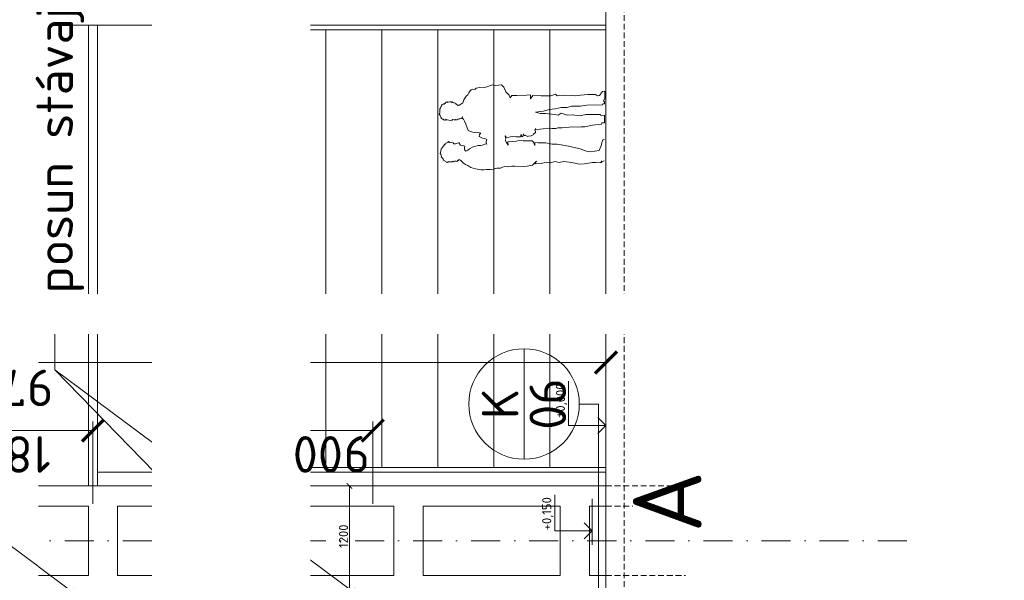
# Model space of a CAD drawing. Header units: millimetres. Extents: x -796345 to 3713765, y -2985421 to 2187451.
# Tile 136 of 256: x 212554 to 223322, y -432 to 5699. Entities that reach past the tile are written whole.
import ezdxf
from ezdxf import colors
from ezdxf.entities.mleader import LeaderData, LeaderLine
from ezdxf.enums import TextEntityAlignment as Align
from ezdxf.math import Vec2, Vec3

# ---------------------------------------------------------------- set-up
doc = ezdxf.new("R2010")
doc.units = ezdxf.units.MM
doc.header["$PDMODE"] = 1
for name, pattern in [('CENTERX2', [101.6, 63.5, -12.7, 12.7, -12.7]), ('DASHDOT', [25.4, 12.7, -6.35, 0, -6.35]), ('HIDDEN', [9.525, 6.35, -3.175])]:
    doc.linetypes.add(name, pattern=pattern)
doc.layers.get('Defpoints').update_dxf_attribs({"color": 8})
for name, color, linetype, lineweight in [('A99_N_kce-pohl', 1, 'Continuous', 9), ('A99_N_koty-200', 5, 'Continuous', 5), ('A99_N_koty-50-vysk', 160, 'Continuous', 9), ('A99_N_txt-popis-200', 240, 'Continuous', 5), ('A99_N_txt-popis-50', 240, 'Continuous', 9), ('A99_N_znaceni 200', 5, 'Continuous', 5), ('A99_S_kce-pohl', 7, 'Continuous', 5), ('A99_S_kce-rez-sil', 7, 'Continuous', 15), ('A99_S_osy', 1, 'CENTERX2', 5)]:
    doc.layers.add(name, color=color, linetype=linetype, lineweight=lineweight)
doc.styles.add('A99_kota', font='isocpeur.ttf', dxfattribs={"height": 2})
doc.styles.add('A99_popis', font='isocpeur.ttf')
doc.styles.add('ad_popis 100', font='isocpeur.ttf', dxfattribs={"height": 200})
doc.dimstyles.new('A99_kota_200 new', dxfattribs={"dimscale": 200, "dimtxt": 2, "dimasz": 1.2, "dimexe": 0.5, "dimexo": 1.5, "dimgap": 0.3, "dimtad": 1, "dimdec": 0, "dimzin": 3, "dimdsep": 46, "dimtxsty": 'A99_kota', "dimblk": 'ARCHTICK', "dimcen": 2.5, "dimazin": 2, "dimtfac": 0.75, "dimtdec": 0, "dimtmove": 2, "dimatfit": 0, "dimfxl": 4, "dimfxlon": 1, "dimtolj": 1, "dimtzin": 0, "dimlwd": 5, "dimlwe": 5, "dimarcsym": 0})

# ---------------------------------------------------------------- blocks, each defined once
blk = doc.blocks.new('_ArchTick')
at = {"color": 0, "linetype": 'ByBlock', "const_width": 0.15}
blk.add_lwpolyline([(-0.5, -0.5), (0.5, 0.5)], dxfattribs=at)
blk = doc.blocks.new('*D1768')
at = {"layer": 'A99_N_koty-200', "color": 0, "linetype": 'Continuous', "lineweight": 5, "transparency": 16777216}
for p, q in [((216360, 600), (216135, 600)), ((216160, -600), (216160, 600)), ((216160, -600), (216135, -600))]:
    blk.add_line(p, q, dxfattribs=at)
at = {"layer": 'Defpoints', "color": 0, "linetype": 'Continuous', "lineweight": 0, "transparency": 16777216}
for p in [(216160, 600), (217545, 600), (216160, -600)]:
    blk.add_point(p, dxfattribs=at)
at = {"layer": 'A99_N_koty-200', "color": 0, "linetype": 'Continuous', "lineweight": 5, "transparency": 16777216, "xscale": 60, "yscale": 60, "zscale": 60}
for p, rotation in [((216160, 600), 90), ((216160, -600), 270)]:
    blk.add_blockref('_ArchTick', p, dxfattribs=dict(at, rotation=rotation))
at = {"layer": 'A99_N_koty-200', "color": 0, "linetype": 'Continuous', "transparency": 16777216, "insert": (216095, 50), "char_height": 100, "attachment_point": 5, "rotation": 90, "style": 'A99_kota'}
blk.add_mtext('\\A1;1200', dxfattribs=at)
blk = doc.blocks.new('*D1777')
at = {"layer": 'A99_N_koty-200', "color": 0, "linetype": 'Continuous', "lineweight": 5, "transparency": 16777216}
for p, q in [((209195, 1150), (209195, 2050)), ((218965, 1150), (218965, 2050)), ((209195, 1950), (218965, 1950))]:
    blk.add_line(p, q, dxfattribs=at)
at = {"layer": 'Defpoints', "color": 0, "linetype": 'Continuous', "lineweight": 0, "transparency": 16777216}
for p in [(218965, 1950), (218965, 255), (209195, -950)]:
    blk.add_point(p, dxfattribs=at)
at = {"layer": 'A99_N_koty-200', "color": 0, "linetype": 'Continuous', "lineweight": 5, "transparency": 16777216, "xscale": 240, "yscale": 240, "zscale": 240, "rotation": 180}
blk.add_blockref('_ArchTick', (209195, 1950), dxfattribs=at)
at = {"layer": 'A99_N_koty-200', "color": 0, "linetype": 'Continuous', "lineweight": 5, "transparency": 16777216, "xscale": 240, "yscale": 240, "zscale": 240}
blk.add_blockref('_ArchTick', (218965, 1950), dxfattribs=at)
at = {"layer": 'A99_N_koty-200', "color": 0, "linetype": 'Continuous', "transparency": 16777216, "insert": (212357.5, 1672.5), "char_height": 400, "attachment_point": 5, "rotation": 180, "style": 'A99_kota'}
blk.add_mtext('\\A1;9770', dxfattribs=at)
blk = doc.blocks.new('*U42')
at = {"color": 0, "linetype": 'ByBlock', "lineweight": -2}
blk.add_line((-3, 0), (7, 0), dxfattribs=at)
for points in [[(0, 0), (0, 8.2), (0, 8.2), (7.9, 8.2)], [(-1.75, 1.75), (0, 0), (1.75, 1.75)]]:
    blk.add_lwpolyline(points, dxfattribs=at)
at = {"color": 0, "linetype": 'ByBlock', "lineweight": -2, "style": 'A99_kota'}
for tag, p in [('VYSKA', (7.4, 10.95)), ('POPIS', (7.4, 7.7))]:
    blk.add_attdef(tag, text='', height=2, dxfattribs=at).set_placement(p, align=Align.TOP_RIGHT)
blk = doc.blocks.new('*U34')
at = {"color": 0, "linetype": 'ByBlock', "lineweight": -2}
blk.add_line((-3, 0), (7, 0), dxfattribs=at)
for points in [[(0, 0), (0, 8.2), (0, 8.2), (9.7, 8.2)], [(-1.75, 1.75), (0, 0), (1.75, 1.75)]]:
    blk.add_lwpolyline(points, dxfattribs=at)
at = {"color": 0, "linetype": 'ByBlock', "lineweight": -2, "style": 'A99_kota'}
for tag, p in [('VYSKA', (9.2, 10.95)), ('POPIS', (9.2, 7.7))]:
    blk.add_attdef(tag, text='', height=2, dxfattribs=at).set_placement(p, align=Align.TOP_RIGHT)
blk = doc.blocks.new('*U20')
at = {"color": 0, "linetype": 'ByBlock'}
blk.add_line((-3.02, 0), (3.02, 0), dxfattribs=at)
blk.add_circle((0, 0), 3.02, dxfattribs=at)
at = {"color": 0, "linetype": 'ByBlock', "style": 'A99_popis'}
for tag, p in [('KATEGORIE', (0, 1.31)), ('PRVEK', (0, -1.298))]:
    blk.add_attdef(tag, text='', height=2, dxfattribs=at).set_placement(p, align=Align.MIDDLE_CENTER)
blk = doc.blocks.new('*D3303')
at = {"layer": 'A99_N_koty-200', "color": 0, "linetype": 'Continuous', "lineweight": 5, "transparency": 16777216}
for p, q in [((211555, 405), (211555, 1305)), ((213355, 405), (213355, 1305)), ((213355, 1205), (211555, 1205))]:
    blk.add_line(p, q, dxfattribs=at)
at = {"layer": 'Defpoints', "color": 0, "linetype": 'Continuous', "lineweight": 0, "transparency": 16777216}
for p in [(211555, 1205), (211555, -600), (213355, -600)]:
    blk.add_point(p, dxfattribs=at)
at = {"layer": 'A99_N_koty-200', "color": 0, "linetype": 'Continuous', "lineweight": 5, "transparency": 16777216, "xscale": 240, "yscale": 240, "zscale": 240, "rotation": 180}
blk.add_blockref('_ArchTick', (211555, 1205), dxfattribs=at)
at = {"layer": 'A99_N_koty-200', "color": 0, "linetype": 'Continuous', "lineweight": 5, "transparency": 16777216, "xscale": 240, "yscale": 240, "zscale": 240}
blk.add_blockref('_ArchTick', (213355, 1205), dxfattribs=at)
at = {"layer": 'A99_N_koty-200', "color": 0, "linetype": 'Continuous', "transparency": 16777216, "insert": (212370, 945), "char_height": 400, "attachment_point": 5, "rotation": 180, "style": 'A99_kota'}
blk.add_mtext('\\A1;1800', dxfattribs=at)
blk = doc.blocks.new('*D3312')
at = {"layer": 'A99_N_koty-200', "color": 0, "linetype": 'Continuous', "lineweight": 5, "transparency": 16777216}
for p, q in [((215515, 405), (215515, 1305)), ((216415, 405), (216415, 1305)), ((216415, 1205), (215515, 1205))]:
    blk.add_line(p, q, dxfattribs=at)
at = {"layer": 'Defpoints', "color": 0, "linetype": 'Continuous', "lineweight": 0, "transparency": 16777216}
for p in [(215515, 1205), (215515, -600), (216415, -600)]:
    blk.add_point(p, dxfattribs=at)
at = {"layer": 'A99_N_koty-200', "color": 0, "linetype": 'Continuous', "lineweight": 5, "transparency": 16777216, "xscale": 240, "yscale": 240, "zscale": 240, "rotation": 180}
blk.add_blockref('_ArchTick', (215515, 1205), dxfattribs=at)
at = {"layer": 'A99_N_koty-200', "color": 0, "linetype": 'Continuous', "lineweight": 5, "transparency": 16777216, "xscale": 240, "yscale": 240, "zscale": 240}
blk.add_blockref('_ArchTick', (216415, 1205), dxfattribs=at)
at = {"layer": 'A99_N_koty-200', "color": 0, "linetype": 'Continuous', "transparency": 16777216, "insert": (215962.5, 945), "char_height": 400, "attachment_point": 5, "rotation": 180, "style": 'A99_kota'}
blk.add_mtext('\\A1;900', dxfattribs=at)
blk = doc.blocks.new('A$C09EE4D6F')
at = {"color": 8, "linetype": 'Continuous', "lineweight": 5}
for p, q in [((326.4, 1462.8), (332.2, 1466.5)), ((332.2, 1466.5), (339, 1465.5)), ((-90.7, 1388.3), (-88.3, 1399.2)), ((-86, 1383.5), (-90.7, 1388.3)), ((-88.3, 1399.2), (-83.4, 1395.7)), ((-85.3, 1380.1), (-86, 1383.5)), ((-83.4, 1395.7), (-80.8, 1407.9)), ((-80.8, 1407.9), (-75.5, 1409.5)), ((-75.5, 1409.5), (-73.3, 1414.6)), ((-73.3, 1414.6), (-69.3, 1424.2)), ((-69.3, 1424.2), (-64.4, 1422.1)), ((-64.4, 1422.1), (-54.2, 1430.7)), ((-54.2, 1430.7), (-48.3, 1435.6)), ((-48.3, 1435.6), (-40.8, 1442)), ((-40.8, 1442), (-38.3, 1439)), ((-38.3, 1439), (-32.2, 1444.1)), ((-32.2, 1444.1), (-18.3, 1445.8)), ((-18.3, 1445.8), (-13.7, 1450.4)), ((-13.7, 1450.4), (3.5, 1447.3)), ((3.5, 1447.3), (13.5, 1445.5)), ((13.5, 1445.5), (26.1, 1443.3)), ((26.1, 1443.3), (36.8, 1436.5)), ((36.8, 1436.5), (41.6, 1433.5)), ((41.6, 1433.5), (46.4, 1430.4)), ((46.4, 1430.4), (51.1, 1427.5)), ((51.1, 1427.5), (51.2, 1421.8)), ((51.2, 1421.8), (54.2, 1421.9)), ((54.2, 1421.9), (59.1, 1419.8)), ((59.1, 1419.8), (65.7, 1416.9)), ((65.7, 1416.9), (70.8, 1411.9)), ((70.8, 1411.9), (70.4, 1407.4)), ((70.4, 1407.4), (78.5, 1403.3)), ((78.5, 1403.3), (82.8, 1395.3)), ((82.8, 1395.3), (85, 1386.5)), ((85, 1386.5), (92.3, 1381)), ((92.3, 1381), (88.3, 1372.8)), ((277.2, 1365.9), (281.1, 1380.4)), ((279.4, 1411.1), (283.1, 1416.8)), ((288.7, 1405.1), (279.4, 1411.1)), ((281.1, 1380.4), (281.9, 1395.4)), ((281.2, 1423.3), (283.4, 1426.5)), ((283.1, 1416.8), (281.2, 1423.3)), ((281.9, 1395.4), (282.4, 1405.4)), ((282.4, 1405.4), (288.7, 1405.1)), ((283.4, 1426.5), (285.5, 1429.7)), ((285.5, 1429.7), (287.7, 1432.9)), ((287.1, 1436.8), (289.4, 1439.9)), ((287.7, 1432.9), (287.1, 1436.8)), ((289.4, 1439.9), (295.2, 1444.1)), ((293.8, 1446.1), (298.2, 1449.3)), ((295.2, 1444.1), (293.8, 1446.1)), ((298.2, 1449.3), (303.6, 1449.2)), ((303.6, 1449.2), (306.4, 1453.8)), ((306.4, 1453.8), (309, 1452.3)), ((309, 1452.3), (314.3, 1454.7)), ((314.3, 1454.7), (316.9, 1455.8)), ((316.9, 1455.8), (319.6, 1462.1)), ((319.6, 1462.1), (326.4, 1462.8)), ((339, 1465.5), (341.5, 1463.1)), ((341.5, 1463.1), (348.8, 1462.5)), ((348.8, 1462.5), (359.3, 1463.5)), ((359.3, 1463.5), (366.9, 1461.8)), ((366.9, 1461.8), (374.7, 1461.7)), ((374.7, 1461.7), (378.9, 1461.6)), ((378.9, 1461.6), (384.8, 1457.2)), ((384.8, 1457.2), (384.8, 1457.2)), ((384.8, 1457.2), (392, 1455.1)), ((392, 1455.1), (396.8, 1453.7)), ((396.8, 1453.7), (400.3, 1450)), ((400.3, 1450), (409.2, 1447.8)), ((409.2, 1447.8), (416, 1441.6)), ((416, 1441.6), (420.3, 1433.5)), ((420.3, 1433.5), (424.2, 1430.1)), ((424.2, 1430.1), (420.8, 1426.2)), ((420.8, 1426.2), (436.8, 1409.2)), ((439.6, 1401.1), (434.1, 1394.5)), ((434.1, 1394.5), (439.3, 1393)), ((436.8, 1409.2), (439.6, 1401.1)), ((439.3, 1393), (442.6, 1377.8)), ((-83.5, 1372.2), (-85.3, 1380.1)), ((-85.1, 1361.6), (-83.5, 1372.2)), ((-82.9, 1345.8), (-85.1, 1361.6)), ((-78.7, 1336.4), (-82.9, 1345.8)), ((-82.3, 1326.8), (-78.7, 1336.4)), ((-79.1, 1323), (-82.3, 1326.8)), ((-75.9, 1319.3), (-79.1, 1323)), ((-79, 1304.1), (-76.9, 1314.4)), ((-74.3, 1299.3), (-79, 1304.1)), ((-76.9, 1314.4), (-75.9, 1319.3)), ((-69.2, 1294.8), (-74.3, 1299.3)), ((-74.3, 1299.3), (-74.3, 1299.3)), ((-69.8, 1288.1), (-69.2, 1294.8)), ((82.4, 1340.6), (73.2, 1333.4)), ((73.2, 1333.4), (73.5, 1318.8)), ((73.5, 1318.8), (84.8, 1293.4)), ((85.3, 1368.6), (82.4, 1340.6)), ((88.3, 1372.8), (85.3, 1368.6)), ((282.1, 1359.8), (277.2, 1365.9)), ((281.1, 1352.1), (282.1, 1359.8)), ((287.1, 1346.9), (281.1, 1352.1)), ((283.1, 1336.5), (287.1, 1346.9)), ((283.3, 1322.2), (283.1, 1336.5)), ((286.7, 1321.6), (283.3, 1322.2)), ((284.5, 1308), (285.6, 1314.8)), ((289.8, 1299.2), (284.5, 1308)), ((285.6, 1314.8), (286.7, 1321.6)), ((295.2, 1290.4), (289.8, 1299.2)), ((413.5, 1307.6), (409, 1306.7)), ((409, 1306.7), (412.9, 1304.2)), ((412.9, 1304.2), (412.6, 1290.9)), ((417, 1313.6), (413.5, 1307.6)), ((421.1, 1314.6), (417, 1313.6)), ((423.3, 1318.1), (421.1, 1314.6)), ((426.8, 1322.8), (422.7, 1322.2)), ((422.7, 1322.2), (423.3, 1318.1)), ((431.1, 1328.8), (426.8, 1322.8)), ((433.9, 1335.6), (431.1, 1328.8)), ((434.5, 1343), (433.9, 1335.6)), ((436.9, 1349.9), (434.5, 1343)), ((441.9, 1365.6), (436.8, 1360.4)), ((436.8, 1360.4), (442.1, 1355.2)), ((442.1, 1355.2), (436.9, 1349.9)), ((442.6, 1377.8), (441.9, 1365.6)), ((-129.5, 1179.4), (-114.3, 1208.4)), ((-114.3, 1208.4), (-104.6, 1226.7)), ((-104.6, 1226.7), (-94.9, 1245.1)), ((-94.9, 1245.1), (-77.2, 1264.4)), ((-77.2, 1264.4), (-69.1, 1273.4)), ((-64.1, 1291.8), (-69.8, 1288.1)), ((-69.1, 1273.4), (-64, 1278.9)), ((-64, 1278.9), (-64.1, 1291.8)), ((19.9, 1235.1), (12, 1226.9)), ((12, 1226.9), (20.8, 1210.3)), ((30.6, 1238.4), (19.9, 1235.1)), ((20.8, 1210.3), (31.7, 1195.7)), ((43, 1238.7), (30.6, 1238.4)), ((55.1, 1238.2), (43, 1238.7)), ((59.3, 1246.5), (55.1, 1238.2)), ((60.9, 1260.5), (59.3, 1246.5)), ((62.4, 1275.5), (60.9, 1260.5)), ((69.5, 1281.3), (62.4, 1275.5)), ((82.9, 1285.6), (69.5, 1281.3)), ((84.8, 1293.4), (82.9, 1285.6)), ((183.8, 1189.5), (194.5, 1209.5)), ((194.5, 1209.5), (224.5, 1224.2)), ((224.5, 1224.2), (250, 1231.8)), ((250, 1231.8), (273.6, 1244.2)), ((273.6, 1244.2), (290.5, 1253)), ((290.5, 1253), (299.8, 1263.9)), ((294, 1287.8), (295.2, 1290.4)), ((294.5, 1285.1), (294, 1287.8)), ((296, 1277.6), (294.5, 1285.1)), ((297.5, 1270.2), (296, 1277.6)), ((314, 1264.1), (297.5, 1270.2)), ((299.8, 1263.9), (314, 1264.1)), ((412.6, 1290.9), (417.2, 1287.1)), ((417.2, 1287.1), (424.1, 1278.1)), ((424.1, 1278.1), (429.5, 1271.2)), ((429.5, 1271.2), (433.6, 1263.6)), ((433.6, 1263.6), (460.9, 1253)), ((460.9, 1253), (493.6, 1232.9)), ((493.6, 1232.9), (505.3, 1220)), ((505.3, 1220), (524.2, 1211)), ((524.2, 1211), (542.1, 1200.1)), ((-148.9, 1090.2), (-142.3, 1140.4)), ((-142.3, 1140.4), (-129.5, 1179.4)), ((31.7, 1195.7), (50.2, 1162.7)), ((50.2, 1162.7), (62.6, 1121.1)), ((173.2, 1098.4), (176.9, 1121.5)), ((176, 1157.9), (183.8, 1189.5)), ((180.7, 1144.6), (176, 1157.9)), ((176.9, 1121.5), (180.7, 1144.6)), ((542.1, 1200.1), (550.9, 1190.2)), ((550.9, 1190.2), (555.6, 1180.5)), ((555.6, 1180.5), (554.1, 1158)), ((554.1, 1158), (564.5, 1147.8)), ((564.5, 1147.8), (571.2, 1114.8)), ((-147.3, 1066.4), (-148.9, 1090.2)), ((-145.7, 1042.7), (-147.3, 1066.4)), ((-143.7, 1011.8), (-145.7, 1042.7)), ((62.6, 1121.1), (65.6, 1101.2)), ((65.6, 1101.2), (68.6, 1081.2)), ((68.6, 1081.2), (78.5, 1057.8)), ((78.5, 1057.8), (75.8, 1045.3)), ((75.8, 1045.3), (87.3, 1050.9)), ((87.3, 1050.9), (100.2, 1051.3)), ((100.2, 1051.3), (118.7, 1046.6)), ((118.7, 1046.6), (126.9, 1063.8)), ((118.7, 1046.6), (118.7, 1046.6)), ((126.9, 1063.8), (129.2, 1082.8)), ((129.2, 1082.8), (136.7, 1100.4)), ((136.7, 1100.4), (141.6, 1111.9)), ((141.6, 1111.9), (159.4, 1109.8)), ((159.4, 1109.8), (173.2, 1098.4)), ((571.2, 1114.8), (575.9, 1062.9)), ((575.9, 1062.9), (598.1, 1005.1)), ((-141.6, 981), (-143.7, 1011.8)), ((-132.4, 951.5), (-141.6, 981)), ((-129.7, 920.7), (-132.4, 951.5)), ((598.1, 1005.1), (593.5, 980.3)), ((593.5, 980.3), (600.2, 927.4)), ((-123.1, 902.2), (-129.7, 920.7)), ((-116.6, 883.7), (-123.1, 902.2)), ((-118.2, 855.5), (-116.6, 883.7)), ((96.4, 872.5), (72.9, 857.7)), ((115, 884.2), (96.4, 872.5)), ((128.3, 880.4), (115, 884.2)), ((152.5, 886.8), (128.3, 880.4)), ((140.1, 864.3), (142.4, 877.7)), ((145, 839.1), (140.1, 864.3)), ((142.4, 877.7), (152.5, 886.8)), ((540.2, 887.6), (510.3, 856.7)), ((578.5, 907), (540.2, 887.6)), ((600.2, 927.4), (578.5, 907)), ((-112.1, 820.6), (-118.2, 855.5)), ((-112.3, 717.6), (-112.2, 795)), ((-112.2, 795), (-112.1, 820.6)), ((72.9, 857.7), (100.4, 861.5)), ((100.4, 861.5), (105.5, 824.3)), ((105.5, 824.3), (107.6, 786.8)), ((107.6, 786.8), (113.5, 765.4)), ((149.1, 818.5), (145, 839.1)), ((146.2, 787.9), (149.1, 818.5)), ((146.8, 751.8), (146.2, 787.9)), ((510.3, 856.7), (486.3, 848.8)), ((486.3, 848.8), (506.3, 833.3)), ((506.3, 833.3), (509.1, 789.5)), ((509.1, 789.5), (514.4, 705.5)), ((-107.3, 688.5), (-112.3, 717.6)), ((113.5, 765.4), (113.5, 728.5)), ((113.5, 728.5), (113.5, 691.6)), ((113.5, 691.6), (113.5, 647)), ((171.3, 744.6), (146.8, 751.8)), ((150.5, 742.6), (171.3, 744.6)), ((151.7, 730.7), (150.5, 742.6)), ((174.4, 725.9), (151.7, 730.7)), ((152.5, 688.4), (160.9, 707.3)), ((160.6, 721.7), (174.4, 725.9)), ((160.9, 707.3), (160.6, 721.7)), ((514.4, 705.5), (516.5, 671.4)), ((-99.1, 640.9), (-107.3, 688.5)), ((-64.4, 607.4), (-99.1, 640.9)), ((-81.7, 562.9), (-85.7, 617.9)), ((-85.7, 617.9), (-64.4, 607.4)), ((103.1, 635.3), (74, 623.6)), ((74, 623.6), (101.5, 624.1)), ((101.5, 624.1), (97.8, 596.8)), ((113.5, 647), (103.1, 635.3)), ((153.4, 681.2), (152.5, 688.4)), ((156.4, 657.2), (153.4, 681.2)), ((165.7, 641.7), (156.4, 657.2)), ((173.9, 638.2), (165.7, 641.7)), ((186.7, 620.2), (173.9, 638.2)), ((192.3, 622), (186.7, 620.2)), ((209.9, 627.5), (192.3, 622)), ((222.9, 622), (209.9, 627.5)), ((212.5, 601), (212.9, 622.2)), ((212.9, 622.2), (222.9, 622)), ((365.4, 625.3), (355.2, 581.5)), ((374.8, 554.9), (365.4, 625.3)), ((516.5, 671.4), (482.4, 669.3)), ((482.4, 669.3), (510.3, 649.6)), ((510.3, 649.6), (511.2, 576.9)), ((-70.1, 524.6), (-81.7, 562.9)), ((-74.4, 484.9), (-70.1, 524.6)), ((98.4, 529.6), (89.9, 472)), ((97.8, 596.8), (98, 575.6)), ((98, 575.6), (98.4, 529.6)), ((219.1, 580.9), (212.5, 601)), ((222.4, 554.4), (219.1, 580.9)), ((227.2, 515.8), (222.4, 554.4)), ((357.1, 536.5), (348.1, 457.6)), ((355.2, 581.5), (357.1, 536.5)), ((392.8, 504.7), (374.8, 554.9)), ((511.2, 576.9), (511.7, 534.6)), ((511.7, 534.6), (512.1, 492.3)), ((-61.5, 447.1), (-74.4, 484.9)), ((-71.1, 408.2), (-61.5, 447.1)), ((89.9, 472), (88.1, 427.8)), ((225.8, 443.1), (226.5, 476.8)), ((231.4, 425.1), (225.8, 443.1)), ((226.5, 476.8), (227.2, 515.8)), ((348.1, 457.6), (344.5, 426)), ((397.3, 451.6), (392.8, 504.7)), ((412.1, 400.4), (397.3, 451.6)), ((512.1, 492.3), (526.3, 452.5)), ((526.3, 452.5), (513.8, 436.2)), ((513.8, 436.2), (515.9, 415.7)), ((-61.5, 369.5), (-71.1, 408.2)), ((-64.3, 344.6), (-61.5, 369.5)), ((88.1, 427.8), (76.6, 344.6)), ((234.7, 388.4), (231.4, 425.1)), ((243.1, 295.7), (234.7, 388.4)), ((344.5, 426), (360.6, 398.5)), ((360.6, 398.5), (345, 345.2)), ((345, 345.2), (348.1, 303.3)), ((413.1, 347.2), (412.1, 400.4)), ((425.3, 309.1), (413.1, 347.2)), ((515.9, 415.7), (519.6, 379.5)), ((519.6, 379.5), (517.2, 313.5)), ((-82.3, 233.2), (-73.4, 266.7)), ((-73.4, 266.7), (-67.2, 319.7)), ((-67.2, 319.7), (-64.3, 344.6)), ((76.6, 344.6), (56.6, 251.1)), ((241.2, 253.5), (243.1, 295.7)), ((348.1, 303.3), (343, 232.8)), ((425.2, 231.9), (425.3, 309.1)), ((517.2, 313.5), (515.7, 273.2)), ((515.7, 273.2), (522, 233.4)), ((-79.5, 186.6), (-82.3, 233.2)), ((-63.8, 117.3), (-79.5, 186.6)), ((51.4, 226.9), (32.2, 170.7)), ((56.6, 251.1), (51.4, 226.9)), ((244.2, 221.5), (241.2, 253.5)), ((247.2, 189.5), (244.2, 221.5)), ((262.3, 122.1), (247.2, 189.5)), ((343, 232.8), (353.2, 183.2)), ((353.2, 183.2), (356.4, 122.1)), ((435.3, 177), (425.2, 231.9)), ((440.4, 38.6), (435.3, 177)), ((522, 233.4), (529.5, 167.5)), ((-65.3, 44.6), (-64.4, 86.9)), ((-64.4, 86.9), (-63.8, 117.3)), ((32.2, 170.7), (26.8, 134.8)), ((26.8, 134.8), (42.2, 61)), ((272.4, 43.4), (262.3, 122.1)), ((356.4, 122.1), (356.4, 69.6)), ((532.1, 100.7), (519.3, 83.9)), ((529.5, 167.5), (532.1, 100.7)), ((-55.5, 31.7), (-66.4, 38.5)), ((-66.4, 38.5), (-48, 38.5)), ((-48, 38.5), (-65.3, 44.6)), ((-49.4, 15.2), (-55.5, 31.7)), ((42.2, 61), (76.8, 47)), ((76.8, 47), (91.3, 41.2)), ((91.3, 41.2), (111.4, 38.6)), ((111.4, 38.6), (134.2, 30.1)), ((134.2, 30.1), (137.3, 21.9)), ((137.3, 21.9), (136.8, 16.5)), ((285.2, 41), (272.4, 43.4)), ((285.2, 18.4), (285.2, 41)), ((351.3, 19.1), (285.2, 18.4)), ((356.4, 55.3), (348.8, 50.5)), ((348.8, 50.5), (351.3, 19.1)), ((356.4, 69.6), (356.4, 55.3)), ((450.6, 36.2), (440.4, 38.6)), ((450.6, 20.1), (450.6, 36.2)), ((468.4, 20.2), (450.6, 20.1)), ((476.1, 31.4), (468.4, 20.2)), ((499, 20.5), (476.1, 31.4)), ((562.7, 21.1), (499, 20.5)), ((519.3, 83.9), (524.4, 67.2)), ((524.4, 67.2), (557.5, 41)), ((557.5, 41), (562.7, 21.1))]:
    blk.add_line(p, q, dxfattribs=at)

msp = doc.modelspace()

# ---------------------------------------------------------------- linework, layer by layer
at = {"layer": 'A99_N_kce-pohl', "color": 1, "linetype": 'Continuous', "lineweight": 5}
for p, q in [((214015, 5640), (214015, 750)), ((214015, 5640), (218965, 5640)), ((214065, 5590), (214065, 800)), ((214065, 5590), (218965, 5590)), ((214677.5, 5590), (214677.5, 800)), ((215290, 5590), (215290, 800)), ((215902.5, 5590), (215902.5, 800)), ((216515, 5590), (216515, 800)), ((217127.5, 5590), (217127.5, 800)), ((217740, 5590), (217740, 800)), ((218352.5, 5590), (218352.5, 800)), ((214065, 800), (218965, 800)), ((214015, 750), (218965, 750))]:
    msp.add_line(p, q, dxfattribs=at)
at = {"layer": 'A99_N_znaceni 200'}
msp.add_lwpolyline([(218885, -980), (218885, 1495.8), (218672.9, 1495.8)], dxfattribs=at)
at = {"layer": 'A99_S_kce-pohl'}
for p, q in [((211305, 5640), (218965, 5640)), ((213305, 5640), (213305, 600)), ((213405, 5640), (213405, 600)), ((213405, 750), (218965, 750)), ((211905, 600), (218965, 600)), ((212105, 380), (213305, 380)), ((213305, -380), (213305, 380)), ((213625, 380), (214825, 380)), ((213625, -380), (213625, 380)), ((214825, -380), (214825, 380)), ((215145, 380), (216645, 380)), ((215145, -380), (215145, 380)), ((215465, -380), (215465, 380)), ((215565, -380), (215565, 380)), ((216645, -380), (216645, 380)), ((216965, 380), (218465, 380)), ((216965, -380), (216965, 380)), ((218465, -380), (218465, 380)), ((218785, 380), (218965, 380)), ((218785, -380), (218785, 380)), ((212105, -380), (213305, -380)), ((213625, -380), (214825, -380)), ((215145, -380), (216645, -380)), ((216965, -380), (218465, -380)), ((218785, -380), (218965, -380))]:
    msp.add_line(p, q, dxfattribs=at)
at = {"layer": 'A99_S_kce-rez-sil', "color": 7, "linetype": 'HIDDEN', "lineweight": 5, "ltscale": 10}
msp.add_line((219165, -600), (219165, 83650), dxfattribs=at)
at = {"layer": 'A99_S_kce-rez-sil', "color": 7, "linetype": 'Continuous', "lineweight": 15}
msp.add_line((218965, -600), (218965, 26430), dxfattribs=at)
at = {"layer": 'A99_S_kce-rez-sil', "color": 7, "linetype": 'HIDDEN', "lineweight": 5, "ltscale": 10}
for points in [[(218965, 380), (219835, 380)], [(218965, -380), (219835, -380)]]:
    msp.add_lwpolyline(points, dxfattribs=at)
at = {"layer": 'A99_S_osy', "linetype": 'DASHDOT', "lineweight": 5, "ltscale": 25}
msp.add_lwpolyline([(222254.8, 0), (202234.8, 0)], dxfattribs=at)

# ---------------------------------------------------------------- block references
at = {"layer": 'A99_N_kce-pohl', "xscale": 1.248429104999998, "yscale": 1.248429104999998, "zscale": 1.248429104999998, "rotation": 88.85519843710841}
msp.add_blockref('A$C09EE4D6F', (218965, 4215.7), dxfattribs=at)
at = {"layer": 'A99_N_koty-50-vysk', "lineweight": 5, "xscale": 50, "yscale": 50, "zscale": 50, "rotation": 90.00000000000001}
for name, p, values in [('*U34', (218965, 1260), {'VYSKA': '±0,000'}), ('*U42', (218815, 107), {'VYSKA': '+0,150'})]:
    msp.add_blockref(name, p, dxfattribs=at).add_auto_attribs(values)
at = {"layer": 'A99_N_znaceni 200', "xscale": 200, "yscale": 200, "zscale": 200, "rotation": 90.00000000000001}
msp.add_blockref('*U20', (218070, 1495.8), dxfattribs=at).add_auto_attribs({'KATEGORIE': 'K', 'PRVEK': '06'})

# ---------------------------------------------------------------- dimensions: what is measured, and where the dimension line sits
at = {"layer": 'A99_N_koty-200', "linetype": 'Continuous'}
for base, p1, p2, angle, picture, middle in [((218965, 1950), (209195, -950), (218965, 255), 180, '*D1777', (212357.5, 1672.5)), ((216160, 600), (216160, -600), (217545, 600), 90, '*D1768', (216095, 50))]:
    dim = msp.add_linear_dim(base=base, p1=p1, p2=p2, angle=angle, dimstyle='A99_kota_200 new', override={"dimscale": 0, "dimtix": 1, "dimtofl": 1, "dimtmove": 2, "dimatfit": 0}, dxfattribs=at)
    dim.commit()
    dim.dimension.update_dxf_attribs({"geometry": picture, "text_midpoint": middle, "dimtype": 160})

# ---------------------------------------------------------------- leaders
at = {"layer": 'A99_N_txt-popis-50', "lineweight": 9}
ml = msp.add_multileader_mtext('Standard', dxfattribs=at)
ml.set_content('\\A1;{\\C256;výměna stávajících sekčních vrat za nová  }', color=1, style='A99_popis')
ml.set_leader_properties(color=256, linetype='ByLayer', lineweight=-1)
ml.build(insert=Vec2(0, 0))
ml.multileader.update_dxf_attribs({"dogleg_length": 6.4, "arrow_head_size": 200, "scale": 200})
ctx = ml.context
ctx.base_point, ctx.scale, ctx.char_height, ctx.arrow_head_size, ctx.landing_gap_size, ctx.plane_origin = Vec3(2700, 5010), 200, 400, 200, 400, Vec3(2512.5, -3085)
notes = []
notes.append((ctx, [(0, (1, 1, 0), (1420, 5010), (1, 0), 1280, [(0, [(-175, 5010)], 0, [])])]))
ctx.mtext.insert, ctx.mtext.width, ctx.mtext.flow_direction = Vec3(3100, 5210.2), 5995, 5
for ctx, leaders in notes:
    for number, flags, end, landing, length, lines in leaders:
        leader = LeaderData()
        leader.index, (leader.has_last_leader_line, leader.has_dogleg_vector, leader.attachment_direction) = number, flags
        leader.last_leader_point, leader.dogleg_vector, leader.dogleg_length = Vec3(end), Vec3(landing), length
        for number, points, colour, breaks in lines:
            line = LeaderLine()
            line.index, line.vertices, line.color, line.breaks = number, Vec3.list(points), colors.encode_raw_color(colour), breaks
            leader.lines.append(line)
        ctx.leaders.append(leader)

# ---------------------------------------------------------------- next in the draw order: texts
at = {"layer": 'A99_N_txt-popis-200', "color": 1, "lineweight": 0, "insert": (219260, 90), "char_height": 750, "width": 535, "attachment_point": 1, "rotation": 90, "style": 'ad_popis 100', "bg_fill": 3, "box_fill_scale": 1, "bg_fill_color": 256, "bg_fill_transparency": 0}
msp.add_mtext('A', dxfattribs=at)

# ---------------------------------------------------------------- next in the draw order: leaders
at = {"layer": 'A99_N_txt-popis-50', "lineweight": 9}
ml = msp.add_multileader_mtext('Standard', dxfattribs=at)
ml.set_content('\\A1;{\\C256;2 x nové nosníky 100x250x6\\P(obvodový plášť bude v úrovni \\P+5,000 rozdělen na dvě části.)}', color=1, style='A99_popis')
ml.set_leader_properties(color=256, linetype='ByLayer', lineweight=-1)
ml.build(insert=Vec2(0, 0))
ml.multileader.update_dxf_attribs({"dogleg_length": 1, "arrow_head_size": 300, "scale": 200})
ctx = ml.context
ctx.base_point, ctx.scale, ctx.char_height, ctx.arrow_head_size, ctx.landing_gap_size, ctx.plane_origin, ctx.plane_x_axis, ctx.plane_y_axis = Vec3(211265, -12115), 200, 400, 300, 250, Vec3(216448.5, -8522.5), Vec3(0, 1), Vec3(-1, 0)
notes = []
notes.append((ctx, [(1, (1, 1, 0), (211265, -3415), (0, -1), 740, [(0, [(213965, -735)], 0, [])])]))
ctx.mtext.insert, ctx.mtext.text_direction, ctx.mtext.rotation, ctx.mtext.width, ctx.mtext.flow_direction = Vec3(211025, -11865), Vec3(0, 1), 1.5707963, 7505, 5
ctx.mtext.has_bg_fill, ctx.mtext.bg_color, ctx.mtext.bg_scale_factor, ctx.mtext.bg_transparency, ctx.mtext.use_window_bg_color = 1, -1073741824, 1, 0, 1
for ctx, leaders in notes:
    for number, flags, end, landing, length, lines in leaders:
        leader = LeaderData()
        leader.index, (leader.has_last_leader_line, leader.has_dogleg_vector, leader.attachment_direction) = number, flags
        leader.last_leader_point, leader.dogleg_vector, leader.dogleg_length = Vec3(end), Vec3(landing), length
        for number, points, colour, breaks in lines:
            line = LeaderLine()
            line.index, line.vertices, line.color, line.breaks = number, Vec3.list(points), colors.encode_raw_color(colour), breaks
            leader.lines.append(line)
        ctx.leaders.append(leader)

# ---------------------------------------------------------------- next in the draw order: linework, layer by layer
at = {"layer": 'A99_S_kce-rez-sil', "color": 7, "linetype": 'HIDDEN', "lineweight": 5, "ltscale": 10}
msp.add_lwpolyline([(218965, 600), (219835, 600)], dxfattribs=at)

# ---------------------------------------------------------------- next in the draw order: dimensions: what is measured, and where the dimension line sits
at = {"layer": 'A99_N_koty-200', "linetype": 'Continuous'}
dim = msp.add_linear_dim(base=(211555, 1205), p1=(213355, -600), p2=(211555, -600), angle=180, dimstyle='A99_kota_200 new', override={"dimscale": 0, "dimtix": 1, "dimtofl": 1, "dimtmove": 2, "dimatfit": 0}, dxfattribs=at)
dim.commit()
dim.dimension.update_dxf_attribs({"geometry": '*D3303', "text_midpoint": (212370, 945), "dimtype": 160})

# ---------------------------------------------------------------- next in the draw order: leaders
at = {"layer": 'A99_N_txt-popis-50', "lineweight": 9}
ml = msp.add_multileader_mtext('Standard', dxfattribs=at)
ml.set_content('\\A1;{\\C256;posun stávajícího nosníku o 1800mm nahoru}', color=1, style='A99_popis')
ml.set_leader_properties(color=256, linetype='ByLayer', lineweight=-1)
ml.build(insert=Vec2(0, 0))
ml.multileader.update_dxf_attribs({"dogleg_length": 1, "arrow_head_size": 300, "scale": 200})
ctx = ml.context
ctx.base_point, ctx.scale, ctx.char_height, ctx.arrow_head_size, ctx.landing_gap_size, ctx.plane_origin, ctx.plane_x_axis, ctx.plane_y_axis = Vec3(209865.2, 2455), 200, 400, 300, 250, Vec3(213873.5, 6852.5), Vec3(0, 1), Vec3(-1, 0)
notes = []
notes.append((ctx, [(0, (1, 1, 0), (209865.2, 1870), (0, 1), 585, [(0, [(213355, -725)], 0, [])])]))
ctx.mtext.insert, ctx.mtext.text_direction, ctx.mtext.rotation, ctx.mtext.width, ctx.mtext.flow_direction = Vec3(209665, 2705), Vec3(0, 1), 1.5707963, 6421.707, 5
ctx.mtext.has_bg_fill, ctx.mtext.bg_color, ctx.mtext.bg_scale_factor, ctx.mtext.bg_transparency, ctx.mtext.use_window_bg_color = 1, -1073741824, 1, 0, 1
for ctx, leaders in notes:
    for number, flags, end, landing, length, lines in leaders:
        leader = LeaderData()
        leader.index, (leader.has_last_leader_line, leader.has_dogleg_vector, leader.attachment_direction) = number, flags
        leader.last_leader_point, leader.dogleg_vector, leader.dogleg_length = Vec3(end), Vec3(landing), length
        for number, points, colour, breaks in lines:
            line = LeaderLine()
            line.index, line.vertices, line.color, line.breaks = number, Vec3.list(points), colors.encode_raw_color(colour), breaks
            leader.lines.append(line)
        ctx.leaders.append(leader)

# ---------------------------------------------------------------- next in the draw order: leaders
ml = msp.add_multileader_mtext('Standard', dxfattribs=at)
ml.set_content('\\A1;{\\C256;posun stávajícího nosníku  o 900mm níže }', color=1, style='A99_popis')
ml.set_leader_properties(color=256, linetype='ByLayer', lineweight=-1)
ml.build(insert=Vec2(0, 0))
ml.multileader.update_dxf_attribs({"dogleg_length": 1, "arrow_head_size": 300, "scale": 200})
ctx = ml.context
ctx.base_point, ctx.scale, ctx.char_height, ctx.arrow_head_size, ctx.landing_gap_size, ctx.plane_origin, ctx.plane_x_axis, ctx.plane_y_axis = Vec3(212937.7, 2455), 200, 400, 300, 250, Vec3(216491, 6852.5), Vec3(0, 1), Vec3(-1, 0)
notes = []
notes.append((ctx, [(0, (1, 1, 0), (212937.7, 1870), (0, 1), 585, [(0, [(215465, -725)], 0, [])])]))
ctx.mtext.insert, ctx.mtext.text_direction, ctx.mtext.rotation, ctx.mtext.width, ctx.mtext.flow_direction = Vec3(212737.5, 2705), Vec3(0, 1), 1.5707963, 6421.707, 5
ctx.mtext.has_bg_fill, ctx.mtext.bg_color, ctx.mtext.bg_scale_factor, ctx.mtext.bg_transparency, ctx.mtext.use_window_bg_color = 1, -1073741824, 1, 0, 1
for ctx, leaders in notes:
    for number, flags, end, landing, length, lines in leaders:
        leader = LeaderData()
        leader.index, (leader.has_last_leader_line, leader.has_dogleg_vector, leader.attachment_direction) = number, flags
        leader.last_leader_point, leader.dogleg_vector, leader.dogleg_length = Vec3(end), Vec3(landing), length
        for number, points, colour, breaks in lines:
            line = LeaderLine()
            line.index, line.vertices, line.color, line.breaks = number, Vec3.list(points), colors.encode_raw_color(colour), breaks
            leader.lines.append(line)
        ctx.leaders.append(leader)

# ---------------------------------------------------------------- next in the draw order: leaders
ml = msp.add_multileader_mtext('Standard', dxfattribs=at)
ml.set_content('\\A1;{\\C256;posun stávajícího nosníku o 900mm níže }', color=1, style='A99_popis')
ml.set_leader_properties(color=256, linetype='ByLayer', lineweight=-1)
ml.build(insert=Vec2(0, 0))
ml.multileader.update_dxf_attribs({"dogleg_length": 1, "arrow_head_size": 300, "scale": 200})
ctx = ml.context
ctx.base_point, ctx.scale, ctx.char_height, ctx.arrow_head_size, ctx.landing_gap_size, ctx.plane_origin, ctx.plane_x_axis, ctx.plane_y_axis = Vec3(212937.7, 2455), 200, 400, 300, 250, Vec3(216946, 6852.5), Vec3(0, 1), Vec3(-1, 0)
notes = []
notes.append((ctx, [(0, (1, 1, 0), (212937.7, 1870), (0, 1), 585, [(0, [(216427.5, -725)], 0, [])])]))
ctx.mtext.insert, ctx.mtext.text_direction, ctx.mtext.rotation, ctx.mtext.width, ctx.mtext.flow_direction = Vec3(212737.5, 2705), Vec3(0, 1), 1.5707963, 6421.707, 5
ctx.mtext.has_bg_fill, ctx.mtext.bg_color, ctx.mtext.bg_scale_factor, ctx.mtext.bg_transparency, ctx.mtext.use_window_bg_color = 1, -1073741824, 1, 0, 1
for ctx, leaders in notes:
    for number, flags, end, landing, length, lines in leaders:
        leader = LeaderData()
        leader.index, (leader.has_last_leader_line, leader.has_dogleg_vector, leader.attachment_direction) = number, flags
        leader.last_leader_point, leader.dogleg_vector, leader.dogleg_length = Vec3(end), Vec3(landing), length
        for number, points, colour, breaks in lines:
            line = LeaderLine()
            line.index, line.vertices, line.color, line.breaks = number, Vec3.list(points), colors.encode_raw_color(colour), breaks
            leader.lines.append(line)
        ctx.leaders.append(leader)

# ---------------------------------------------------------------- next in the draw order: dimensions: what is measured, and where the dimension line sits
at = {"layer": 'A99_N_koty-200', "linetype": 'Continuous'}
dim = msp.add_linear_dim(base=(215515, 1205), p1=(216415, -600), p2=(215515, -600), angle=180, dimstyle='A99_kota_200 new', override={"dimscale": 0, "dimtix": 1, "dimtofl": 1, "dimtmove": 2, "dimatfit": 0}, dxfattribs=at)
dim.commit()
dim.dimension.update_dxf_attribs({"geometry": '*D3312', "text_midpoint": (215962.5, 945), "dimtype": 160})

# ---------------------------------------------------------------- next in the draw order: leaders
at = {"layer": 'A99_N_txt-popis-50', "lineweight": 9}
ml = msp.add_multileader_mtext('Standard', dxfattribs=at)
ml.set_content('\\A1;{\\C256;odvodňovací systém \\Pbude součásti \\Pdodávky opláštění}', color=1, style='A99_popis')
ml.set_leader_properties(color=256, linetype='ByLayer', lineweight=-1)
ml.build(insert=Vec2(0, 0))
ml.multileader.update_dxf_attribs({"dogleg_length": 1, "arrow_head_size": 300, "scale": 200})
ctx = ml.context
ctx.base_point, ctx.scale, ctx.char_height, ctx.arrow_head_size, ctx.landing_gap_size, ctx.plane_origin, ctx.plane_x_axis, ctx.plane_y_axis = Vec3(214260, -12084.9), 200, 400, 300, 250, Vec3(219443.5, -8522.5), Vec3(0, 1), Vec3(-1, 0)
notes = []
notes.append((ctx, [(1, (1, 1, 0), (214260, -6004.9), (0, -1), 740, [(0, [(214260, -1130)], 0, [])])]))
ctx.mtext.insert, ctx.mtext.text_direction, ctx.mtext.rotation, ctx.mtext.width, ctx.mtext.defined_height, ctx.mtext.flow_direction = Vec3(214000, -11834.9), Vec3(0, 1), 1.5707963, 5331.785, 15.9, 5
ctx.mtext.has_bg_fill, ctx.mtext.bg_color, ctx.mtext.bg_scale_factor, ctx.mtext.bg_transparency, ctx.mtext.use_window_bg_color = 1, -1073741824, 1, 0, 1
for ctx, leaders in notes:
    for number, flags, end, landing, length, lines in leaders:
        leader = LeaderData()
        leader.index, (leader.has_last_leader_line, leader.has_dogleg_vector, leader.attachment_direction) = number, flags
        leader.last_leader_point, leader.dogleg_vector, leader.dogleg_length = Vec3(end), Vec3(landing), length
        for number, points, colour, breaks in lines:
            line = LeaderLine()
            line.index, line.vertices, line.color, line.breaks = number, Vec3.list(points), colors.encode_raw_color(colour), breaks
            leader.lines.append(line)
        ctx.leaders.append(leader)

# ---------------------------------------------------------------- next in the draw order: leaders
ml = msp.add_multileader_mtext('Standard', dxfattribs=at)
ml.set_content('\\A1;{\\C256;základ 600/500mm, úroveň -1,065m, prostý beton C16/20}', color=1, style='A99_popis')
ml.set_leader_properties(color=256, linetype='ByLayer', lineweight=-1)
ml.build(insert=Vec2(0, 0))
ml.multileader.update_dxf_attribs({"dogleg_length": 3.23, "arrow_head_size": 200, "scale": 200})
ctx = ml.context
ctx.base_point, ctx.scale, ctx.char_height, ctx.arrow_head_size, ctx.landing_gap_size, ctx.plane_origin = Vec3(21815, 2400), 200, 400, 200, 250, Vec3(27702.5, -7905.8)
notes = []
notes.append((ctx, [(0, (1, 1, 0), (21170, 2400), (1, 0), 645, [(0, [(21170, -1127)], 0, [])])]))
ctx.mtext.insert, ctx.mtext.width, ctx.mtext.defined_height, ctx.mtext.flow_direction = Vec3(22065, 2660), 8793.198, 8.47, 5
ctx.mtext.has_bg_fill, ctx.mtext.bg_color, ctx.mtext.bg_scale_factor, ctx.mtext.bg_transparency, ctx.mtext.use_window_bg_color = 1, -1073741824, 1, 0, 1
for ctx, leaders in notes:
    for number, flags, end, landing, length, lines in leaders:
        leader = LeaderData()
        leader.index, (leader.has_last_leader_line, leader.has_dogleg_vector, leader.attachment_direction) = number, flags
        leader.last_leader_point, leader.dogleg_vector, leader.dogleg_length = Vec3(end), Vec3(landing), length
        for number, points, colour, breaks in lines:
            line = LeaderLine()
            line.index, line.vertices, line.color, line.breaks = number, Vec3.list(points), colors.encode_raw_color(colour), breaks
            leader.lines.append(line)
        ctx.leaders.append(leader)

# ---------------------------------------------------------------- next in the draw order: leaders
ml = msp.add_multileader_mtext('Standard', dxfattribs=at)
ml.set_content('\\A1;{\\C256;sanace ŽB sloupů}', color=1, style='A99_popis')
ml.set_leader_properties(color=256, linetype='ByLayer', lineweight=-1)
ml.build(insert=Vec2(0, 0))
ml.multileader.update_dxf_attribs({"dogleg_length": 3.23, "arrow_head_size": 200, "scale": 200})
ctx = ml.context
ctx.base_point, ctx.scale, ctx.char_height, ctx.arrow_head_size, ctx.landing_gap_size, ctx.plane_origin = Vec3(42900, 2440), 200, 400, 200, 250, Vec3(47102.5, -8385.8)
notes = []
notes.append((ctx, [(0, (1, 1, 0), (42255, 2440), (1, 0), 645, [(0, [(42250, 620)], 0, [])])]))
ctx.mtext.insert, ctx.mtext.width, ctx.mtext.flow_direction = Vec3(43150, 2700), 4515, 5
ctx.mtext.has_bg_fill, ctx.mtext.bg_color, ctx.mtext.bg_scale_factor, ctx.mtext.bg_transparency, ctx.mtext.use_window_bg_color = 1, -1073741824, 1, 0, 1
for ctx, leaders in notes:
    for number, flags, end, landing, length, lines in leaders:
        leader = LeaderData()
        leader.index, (leader.has_last_leader_line, leader.has_dogleg_vector, leader.attachment_direction) = number, flags
        leader.last_leader_point, leader.dogleg_vector, leader.dogleg_length = Vec3(end), Vec3(landing), length
        for number, points, colour, breaks in lines:
            line = LeaderLine()
            line.index, line.vertices, line.color, line.breaks = number, Vec3.list(points), colors.encode_raw_color(colour), breaks
            leader.lines.append(line)
        ctx.leaders.append(leader)

doc.saveas('drawing.dxf')
